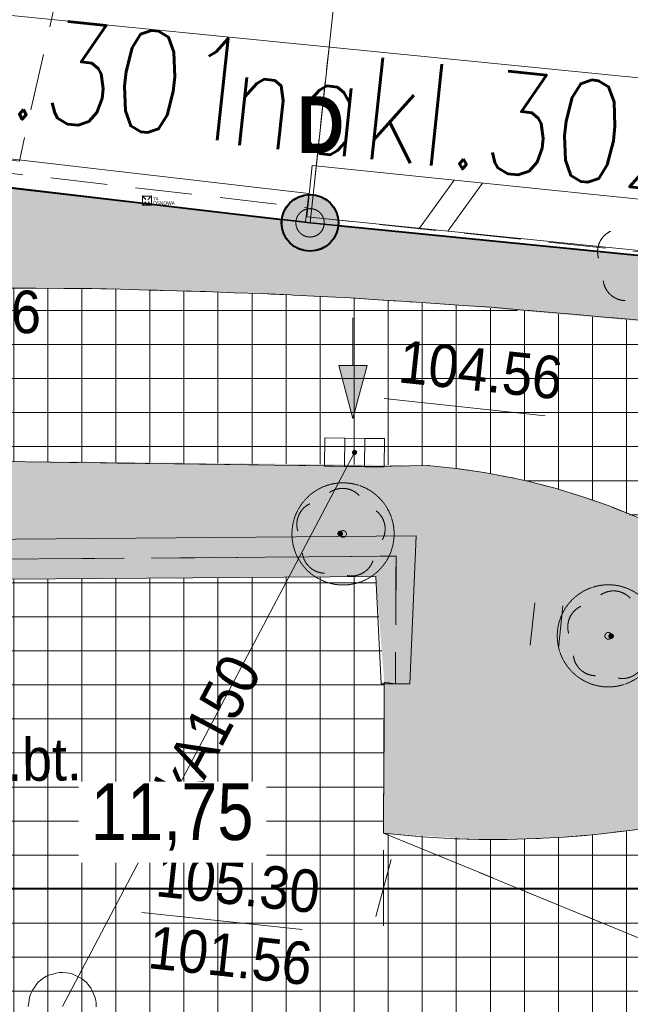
# Model space of a CAD drawing. Header units: millimetres. Extents: x -165388 to 921073, y -295343 to 494042.
# Tile 91 of 117: x 226906 to 237667, y 126370 to 143726. Entities that reach past the tile are written whole.
import ezdxf
from ezdxf.xclip import XClip

# ---------------------------------------------------------------- set-up
doc = ezdxf.new("R2010")
doc.units = ezdxf.units.MM
doc.header["$MEASUREMENT"] = 0
doc.header["$XCLIPFRAME"] = 0
for name, pattern in [('0.5_0.5', [1000, 500, -500]), ('1.0_0.5', [1500, 1000, -500]), ('1.5_0.5', [2000, 1500, -500]), ('DASHED2', [0.47625, 0.3175, -0.15875]), ('Krawędzie ukryte', [2250, 1750, -500]), ('mz1.0_0.5', [1500, 1000, -500]), ('Wipeout_Contour', [1000, 0, -1000])]:
    doc.linetypes.add(name, pattern=pattern)
for name, color, linetype, lineweight in [('20231207_mdcp_Kolska_2-4_6_0_Nr_pióra__1', 7, 'Continuous', 13), ('bg-woz-oz.6640.12006.2023.pge-1_rzut_5_202-punkt graniczny_Nr_pióra__7', 7, 'Continuous', 18), ('bg-woz-oz.6640.12006.2023.pge-1_rzut_5_219-działka ewidencyjna_Nr_pióra__7', 7, 'Continuous', 18), ('bg-woz-oz.6640.12006.2023.pge-1_rzut_5__PKIG-01 RAMKA_Nr_pióra__7', 7, 'Continuous', 18), ('bg-woz-oz.6640.12006.2023.pge-1_rzut_5_blok - kondygnacja podziemna_Nr_pióra__7', 7, 'Continuous', 18), ('bg-woz-oz.6640.12006.2023.pge-1_rzut_5_jezdnia-Atr17_Nr_pióra__7', 7, 'Continuous', 18), ('bg-woz-oz.6640.12006.2023.pge-1_rzut_5_jezdnia_Nr_pióra__7', 7, 'Continuous', 18), ('bg-woz-oz.6640.12006.2023.pge-1_rzut_5_kratka ściekowa (punkt)_Nr_pióra__7', 7, 'Continuous', 18), ('bg-woz-oz.6640.12006.2023.pge-1_rzut_5_krawężnik (linia)_Nr_pióra__7', 7, 'Continuous', 18), ('bg-woz-oz.6640.12006.2023.pge-1_rzut_5_murek oporowy (linia)_Nr_pióra__7', 7, 'Continuous', 18), ('bg-woz-oz.6640.12006.2023.pge-1_rzut_5_murek oporowy (powierzchnia)_Nr_pióra__7', 7, 'Continuous', 18), ('bg-woz-oz.6640.12006.2023.pge-1_rzut_5_punkt o określonej wysokości (sieć kanalizacyjna)-Atr2_Nr_pióra__7', 7, 'Continuous', 18), ('bg-woz-oz.6640.12006.2023.pge-1_rzut_5_punkt wysokościowy sztuczny-Atr2_Nr_pióra__7', 7, 'Continuous', 18), ('bg-woz-oz.6640.12006.2023.pge-1_rzut_5_trawnik (powierzchnia) - symbol_Nr_pióra__7', 7, 'Continuous', 18), ('bg-woz-oz.6640.12006.2023.pge-1_rzut_5_trawnik (powierzchnia)_Nr_pióra__7', 7, 'Continuous', 18), ('Zagospodarowanie - Ogólne_Nr_pióra__60', 230, 'Continuous', 40), ('ZD_INNE_Nr_pióra__80', 3, 'Continuous', 20)]:
    doc.layers.add(name, color=color, linetype=linetype, lineweight=lineweight)
for name, color, linetype, lineweight, true_color in [('bg-woz-oz.6640.12006.2023.pge-1_rzut_5_-PKIG-018-leicatrans2-punkty-osnowy_Nr_pióra__3', 7, 'Continuous', 18, 0x959595), ('bg-woz-oz.6640.12006.2023.pge-1_rzut_5_218-kontur użytku gruntowego_Nr_pióra__3', 7, 'Continuous', 18, 0x959595), ('bg-woz-oz.6640.12006.2023.pge-1_rzut_5_drzewo liściaste (punkt)_Nr_pióra__94', 7, 'Continuous', 18, 0x4b4b4b), ('bg-woz-oz.6640.12006.2023.pge-1_rzut_5_drzewo liściaste_Nr_pióra__94', 7, 'Continuous', 18, 0x4b4b4b), ('bg-woz-oz.6640.12006.2023.pge-1_rzut_5_komora podziemna - przewód kanalizacyjny (powierzchnia)_Nr_pióra__34', 7, 'Continuous', 18, 0x4b4b4b), ('bg-woz-oz.6640.12006.2023.pge-1_rzut_5_przewód kanalizacyjny (linia)-Atr1_Nr_pióra__34', 7, 'Continuous', 18, 0x4b4b4b), ('bg-woz-oz.6640.12006.2023.pge-1_rzut_5_przewód kanalizacyjny (linia)_Nr_pióra__34', 7, 'Continuous', 18, 0x4b4b4b), ('bg-woz-oz.6640.12006.2023.pge-1_rzut_5_punkt o określonej wysokości (sieć kanalizacyjna)-Atr2_Nr_pióra__34', 7, 'Continuous', 18, 0x4b4b4b), ('bg-woz-oz.6640.12006.2023.pge-1_rzut_5_punkt o określonej wysokości (sieć kanalizacyjna)-Atr3_Nr_pióra__34', 7, 'Continuous', 18, 0x4b4b4b), ('Zagospodarowanie - Ogólne_Nr_pióra__24', 7, 'Continuous', 20, 0x029e21), ('Zagospodarowanie - Ogólne_Nr_pióra__8', 7, 'Continuous', 35, 0xa80f02), ('ZD_DIM_Nr_pióra__48', 7, 'Continuous', 13, 0xa80f02), ('ZD_INNE_Nr_pióra__4', 7, 'Continuous', 20, 0x029e21), ('ZD_UTWARDZENIA_Nr_pióra__170', 7, 'Continuous', 13, 0x9f9f00), ('ZD_UTWARDZENIA_Nr_pióra__202', 7, 'Continuous', 0, 0xe8e8e8)]:
    doc.layers.add(name, color=color, linetype=linetype, lineweight=lineweight, true_color=true_color)
for name, color, linetype in [('bg-woz-oz.6640.12006.2023.pge-1_rzut_5__PKIG-01 RAMKA', 7, 'Continuous'), ('bg-woz-oz.6640.12006.2023.pge-1_rzut_5_drzewo liściaste (punkt)', 7, 'Continuous'), ('bg-woz-oz.6640.12006.2023.pge-1_rzut_5_punkt o określonej wysokości (sieć kanalizacyjna)', 7, 'Continuous'), ('INW_GEO', 7, 'Continuous'), ('Zagospodarowanie - Ogólne', 7, 'Continuous'), ('ZD_DIM', 7, 'Continuous'), ('ZD_INNE', 7, 'Continuous')]:
    doc.layers.add(name, color=color, linetype=linetype)
doc.styles.add('GENERATED_STYLE_1', font='txt')
doc.styles.add('GENERATED_STYLE_2', font='RomanS.shx')
doc.styles.add('GENERATED_STYLE_4', font='txt')
doc.styles.add('GENERATED_STYLE_5', font='txt')
doc.linetypes.add('450-500k', pattern='A,0,[2,A.01.1_PROJEKT_ZAGOSPODAROWANIA_DZIAŁKI1.Shx,S=39.68254,R=0,X=0,Y=0],-5000,0', length=5000)
doc.linetypes.add('Przerywana kółkami', pattern='A,0,[5,A.01.1_PROJEKT_ZAGOSPODAROWANIA_DZIAŁKI1.Shx,S=28.769841,R=0,X=0,Y=0],-3625,0', length=3625)
doc.dimstyles.new('GENERATED_STYLE__1', dxfattribs={"dimtxt": 1000, "dimasz": 678.571429, "dimexe": 0.18, "dimexo": 20, "dimgap": 0.09, "dimtad": 1, "dimtih": 1, "dimtoh": 1, "dimlfac": 0.001, "dimzin": 0, "dimdsep": 46, "dimtxsty": 'GENERATED_STYLE_4', "dimblk": 'ARROWHEAD_17', "dimblk1": 'ARROWHEAD_17', "dimblk2": 'ARROWHEAD_17', "dimcen": 0.09, "dimclrd": 256, "dimclre": 256, "dimclrt": 256, "dimadec": 0, "dimazin": 0, "dimtfac": 1, "dimtdec": 4, "dimtmove": 0, "dimatfit": 3, "dimfxl": 0, "dimtolj": 1, "dimtzin": 0, "dimarcsym": 0})
doc.dimstyles.new('GENERATED_STYLE__2', dxfattribs={"dimtxt": 1000, "dimasz": 678.571429, "dimexe": 0.18, "dimexo": 20, "dimgap": 0.09, "dimtad": 1, "dimlfac": 0.001, "dimzin": 0, "dimdsep": 46, "dimtxsty": 'GENERATED_STYLE_4', "dimblk": 'ARROWHEAD_17', "dimblk1": 'ARROWHEAD_17', "dimblk2": 'ARROWHEAD_17', "dimcen": 0.09, "dimclrd": 256, "dimclre": 256, "dimclrt": 256, "dimadec": 0, "dimazin": 0, "dimtfac": 1, "dimtdec": 4, "dimtmove": 0, "dimatfit": 3, "dimfxl": 0, "dimtolj": 1, "dimtzin": 0, "dimarcsym": 0})
doc.dimstyles.new('GENERATED_STYLE__4', dxfattribs={"dimtxt": 1000, "dimasz": 678.571429, "dimexe": 0.18, "dimexo": 20, "dimgap": 0.09, "dimtad": 1, "dimtih": 1, "dimtoh": 1, "dimlfac": 0.001, "dimzin": 0, "dimdsep": 46, "dimtxsty": 'GENERATED_STYLE_4', "dimblk": 'ARROWHEAD_17', "dimblk1": 'ARROWHEAD_17', "dimblk2": 'ARROWHEAD_17', "dimcen": 0.09, "dimclrd": 256, "dimclre": 256, "dimclrt": 256, "dimadec": 0, "dimazin": 0, "dimtfac": 1, "dimtdec": 4, "dimtmove": 2, "dimatfit": 3, "dimfxl": 0, "dimtolj": 1, "dimtzin": 0, "dimarcsym": 0})
picture_1 = doc.add_image_def('image1.tif', size_in_pixel=(4961, 3508))

# ---------------------------------------------------------------- blocks, each defined once
blk = doc.blocks.new('Rysunek_2_5', base_point=(-8071116842, -4961354755))
at = {"layer": 'bg-woz-oz.6640.12006.2023.pge-1_rzut_5__PKIG-01 RAMKA', "linetype": 'Continuous', "lineweight": 0, "true_color": 0xfefefe}
h = blk.add_hatch(dxfattribs=at)
h.set_pattern_fill('DOTS_0005', style=0, pattern_type=2)
h.set_pattern_definition([(83.9, (229147, 140537), (-14942, 9579), [0, -15875])])
h.paths.add_polyline_path([(228619, 143718), (228078, 138661), (232220, 138218), (232760, 143275)])
at = {"layer": 'bg-woz-oz.6640.12006.2023.pge-1_rzut_5_drzewo liściaste (punkt)', "linetype": 'Continuous', "lineweight": 0, "true_color": 0x4b4b4b}
for points in [[(232604, 134662, 1), (232505, 134672, 1)], [(237379, 132854, 1), (237280, 132865, 1)]]:
    blk.add_hatch(color=251, dxfattribs=at).paths.add_polyline_path(points)
at = {"layer": 'bg-woz-oz.6640.12006.2023.pge-1_rzut_5_punkt o określonej wysokości (sieć kanalizacyjna)', "linetype": 'Continuous', "lineweight": 0, "true_color": 0x4b4b4b}
blk.add_hatch(color=251, dxfattribs=at).paths.add_polyline_path([(232853, 136098, 1), (232763, 136099, 1)])
at = {"layer": 'bg-woz-oz.6640.12006.2023.pge-1_rzut_5_-PKIG-018-leicatrans2-punkty-osnowy_Nr_pióra__3', "linetype": 'Continuous'}
for p, q in [((229068, 140558), (229068, 140603)), ((229068, 140558), (229068, 140603)), ((229068, 140597), (229068, 140477)), ((229068, 140597), (229068, 140477)), ((229082, 140617), (229127, 140617)), ((229082, 140617), (229127, 140617)), ((229082, 140603), (229127, 140558)), ((229082, 140603), (229127, 140558)), ((229208, 140617), (229088, 140617)), ((229208, 140617), (229088, 140617)), ((229169, 140617), (229214, 140617)), ((229169, 140617), (229214, 140617)), ((229169, 140558), (229214, 140603)), ((229169, 140558), (229214, 140603)), ((229228, 140558), (229228, 140603)), ((229228, 140558), (229228, 140603)), ((229228, 140477), (229228, 140597)), ((229228, 140477), (229228, 140597)), ((229068, 140471), (229068, 140516)), ((229068, 140471), (229068, 140516)), ((229082, 140471), (229127, 140516)), ((229082, 140471), (229127, 140516)), ((229082, 140457), (229127, 140457)), ((229082, 140457), (229127, 140457)), ((229088, 140457), (229208, 140457)), ((229088, 140457), (229208, 140457)), ((229148, 140537), (229148, 140537)), ((229169, 140516), (229214, 140471)), ((229169, 140516), (229214, 140471)), ((229169, 140457), (229214, 140457)), ((229169, 140457), (229214, 140457)), ((229228, 140471), (229228, 140516)), ((229228, 140471), (229228, 140516))]:
    blk.add_line(p, q, dxfattribs=at)
for p in [(229068, 140617), (229228, 140617), (229068, 140457), (229228, 140457)]:
    blk.add_point(p, dxfattribs=at)
at = {"layer": 'bg-woz-oz.6640.12006.2023.pge-1_rzut_5_202-punkt graniczny_Nr_pióra__7', "linetype": 'Continuous'}
blk.add_circle((232023, 140145), 250, dxfattribs=at)
at = {"layer": 'bg-woz-oz.6640.12006.2023.pge-1_rzut_5_218-kontur użytku gruntowego_Nr_pióra__3', "linetype": '0.5_0.5', "flags": 128}
for points in [[(232800, 147323), (232023, 140145)], [(232023, 140145), (232800, 147323)], [(232023, 140145), (200632, 143780)], [(200632, 143780), (232023, 140145)], [(232023, 140145), (250702, 138290)], [(250702, 138290), (232023, 140145)]]:
    blk.add_lwpolyline(points, dxfattribs=at)
at = {"layer": 'bg-woz-oz.6640.12006.2023.pge-1_rzut_5_219-działka ewidencyjna_Nr_pióra__7', "linetype": 'Continuous', "flags": 128}
for points in [[(232023, 140145), (232800, 147323)], [(232023, 140145), (200632, 143780)], [(250702, 138290), (232023, 140145)]]:
    blk.add_lwpolyline(points, dxfattribs=at)
at = {"layer": 'bg-woz-oz.6640.12006.2023.pge-1_rzut_5__PKIG-01 RAMKA_Nr_pióra__7', "linetype": 'Continuous'}
blk.add_line((229147, 140537), (229147, 140537), dxfattribs=at)
at = {"layer": 'bg-woz-oz.6640.12006.2023.pge-1_rzut_5_blok - kondygnacja podziemna_Nr_pióra__7', "linetype": '1.0_0.5', "flags": 128}
blk.add_lwpolyline([(217038, 182406), (206526, 157150), (207135, 157014), (205886, 154080), (203891, 145292), (216273, 142481), (226900, 141235), (228729, 149316), (234297, 148058), (236863, 159369), (240997, 158435), (242027, 162046), (245249, 176294), (230839, 179423), (224666, 180756), (221571, 181439), (218275, 182123)], close=True, dxfattribs=at)
at = {"layer": 'bg-woz-oz.6640.12006.2023.pge-1_rzut_5_drzewo liściaste (punkt)_Nr_pióra__94', "linetype": 'Continuous'}
for centre, start, end in [((232597, 135065), 43.1738, 124.6298), ((232190, 134831), 115.2098, 196.4498), ((232946, 134750), 331.3538, 52.5938), ((232286, 134370), 187.1228, 268.7728), ((232754, 134320), 259.0308, 340.6808), ((237372, 133257), 43.1738, 124.6298), ((236965, 133023), 115.2098, 196.4498), ((237061, 132562), 187.1228, 268.7728), ((237529, 132513), 259.0308, 340.6808)]:
    blk.add_arc(centre, 400, start, end, dxfattribs=at)
at = {"layer": 'bg-woz-oz.6640.12006.2023.pge-1_rzut_5_drzewo liściaste_Nr_pióra__94', "linetype": 'Continuous'}
for centre, start, end in [((237490, 139635), 115.2098, 196.4498), ((237587, 139174), 187.1228, 268.7728)]:
    blk.add_arc(centre, 400, start, end, dxfattribs=at)
at = {"layer": 'bg-woz-oz.6640.12006.2023.pge-1_rzut_5_jezdnia_Nr_pióra__7', "linetype": '1.5_0.5', "flags": 128}
for points in [[(233497, 129367), (233318, 129386), (241651, 125962), (242922, 125242), (230534, 125259), (230540, 124373), (242970, 124372), (242987, 122560), (230546, 122552), (230547, 121717), (244374, 121698), (244383, 124704), (250519, 124712), (250871, 124715), (250644, 128430), (249146, 128530), (246843, 128907), (245876, 129171), (245575, 129273), (245735, 129447), (245988, 129752), (246224, 130079), (246433, 130429), (246611, 130782), (246761, 131148), (246883, 131537), (246964, 131921), (247027, 132316), (247049, 132716), (247042, 133119), (247004, 133516), (246936, 133915), (246836, 134298), (246705, 134674), (246634, 134852), (246461, 135213), (246258, 135567), (246031, 135892), (245782, 136201), (245502, 136492), (245208, 136755), (244881, 136991), (244542, 137208), (244190, 137396), (243825, 137556), (243447, 137687), (243066, 137788), (242679, 137840), (242184, 137913), (241688, 137976), (241193, 138049), (240695, 138102), (240199, 138165), (239703, 138228), (239206, 138281), (238709, 138334), (238212, 138387), (237715, 138440), (237216, 138483), (236718, 138527), (236220, 138570), (235722, 138613), (235223, 138656), (234724, 138689), (234225, 138723), (233726, 138756), (233226, 138789), (232727, 138822), (232227, 138846), (231726, 138869), (231677, 138874), (231176, 138898), (230685, 138910), (230184, 138933), (229683, 138946), (229181, 138960), (228680, 138973), (228179, 138986), (227686, 138989), (227184, 138992), (226681, 138996), (226179, 138999), (225686, 139001), (225183, 138995), (224679, 138988), (224185, 138981), (223682, 138974), (220638, 138817), (218130, 138401), (217892, 138436), (217428, 138616), (217027, 138911), (216822, 139154), (216597, 139590), (216499, 140083), (216566, 140991), (206443, 142163), (205896, 137133), (206187, 132898), (219027, 135509), (221037, 135867), (222619, 135990), (233144, 135851), (234101, 135870), (234598, 135817), (235093, 135744), (235586, 135651), (235861, 135591), (236341, 135469), (236828, 135317), (237293, 135156), (237756, 134966), (238168, 134781), (238606, 134544), (239006, 134239), (239349, 133881), (239627, 133469), (239694, 133341), (239886, 132878), (239995, 132394), (240027, 131938), (240023, 131435), (239912, 130955), (239764, 130608), (239479, 130196), (239120, 129852), (238692, 129607), (238200, 129518), (237708, 129440), (237210, 129383), (236995, 129355), (236499, 129318), (236003, 129290), (235498, 129274), (234996, 129277), (234494, 129291), (233995, 129324)], [(221514, 131955), (221646, 131971), (221570, 129374), (224882, 125923), (224891, 125439), (224718, 125417), (224724, 121716), (230556, 121706), (230537, 125479), (230539, 125972), (241651, 125962), (233318, 129386), (233331, 132050), (233529, 132019), (233538, 134270), (221530, 134176)]]:
    blk.add_lwpolyline(points, close=True, dxfattribs=at)
at = {"layer": 'bg-woz-oz.6640.12006.2023.pge-1_rzut_5_komora podziemna - przewód kanalizacyjny (powierzchnia)_Nr_pióra__34', "linetype": 'Continuous', "flags": 128}
blk.add_lwpolyline([(227058, 126334), (227065, 126394), (227071, 126453), (227087, 126512), (227102, 126560), (227129, 126618), (227164, 126665), (227199, 126711), (227234, 126758), (227278, 126793), (227322, 126829), (227376, 126863), (227429, 126888), (227491, 126901), (227543, 126916), (227605, 126929), (227665, 126933), (227725, 126926), (227775, 126921), (227833, 126905), (227891, 126879), (227938, 126853), (227996, 126827), (228042, 126792), (228088, 126747), (228123, 126703), (228159, 126659), (228183, 126606), (228208, 126553), (228232, 126500), (228246, 126438), (228251, 126388), (228254, 126327)], dxfattribs=at)
at = {"layer": 'bg-woz-oz.6640.12006.2023.pge-1_rzut_5_kratka ściekowa (punkt)_Nr_pióra__7', "linetype": 'Continuous'}
for p, q in [((232280, 135854), (232286, 136354)), ((232286, 136354), (232636, 136350)), ((232630, 135850), (232636, 136350)), ((232636, 136350), (232986, 136346)), ((232980, 135846), (232986, 136346)), ((232986, 136346), (233336, 136342)), ((233330, 135842), (233336, 136342)), ((232280, 135854), (232630, 135850)), ((232630, 135850), (232980, 135846)), ((232980, 135846), (233330, 135842))]:
    blk.add_line(p, q, dxfattribs=at)
at = {"layer": 'bg-woz-oz.6640.12006.2023.pge-1_rzut_5_krawężnik (linia)_Nr_pióra__7', "linetype": 'Continuous', "flags": 128}
for points in [[(226681, 138996), (227184, 138992), (227686, 138989), (228179, 138986), (228680, 138973), (229181, 138960), (229683, 138946), (230184, 138933), (230685, 138910), (231176, 138898), (231677, 138874), (231726, 138869), (232227, 138846), (232727, 138822), (233226, 138789), (233726, 138756), (234225, 138723), (234724, 138689), (235223, 138656), (235722, 138613), (236220, 138570), (236718, 138527), (237216, 138483), (237715, 138440)], [(206187, 132898), (219027, 135509), (221037, 135867), (222619, 135990), (233144, 135851), (234101, 135870), (234598, 135817), (235093, 135744), (235586, 135651), (235861, 135591), (236341, 135469), (236828, 135317), (237293, 135156), (237756, 134966)], [(237708, 129440), (237210, 129383), (236995, 129355), (236499, 129318), (236003, 129290), (235498, 129274), (234996, 129277), (234494, 129291), (233995, 129324), (233497, 129367), (233318, 129386), (233331, 132050), (233529, 132019)]]:
    blk.add_lwpolyline(points, dxfattribs=at)
at = {"layer": 'bg-woz-oz.6640.12006.2023.pge-1_rzut_5_murek oporowy (linia)_Nr_pióra__7', "linetype": 'Continuous'}
for p, q in [((232000, 140660), (231972, 140412)), ((233779, 132018), (233529, 132019))]:
    blk.add_line(p, q, dxfattribs=at)
at = {"layer": 'bg-woz-oz.6640.12006.2023.pge-1_rzut_5_murek oporowy (linia)_Nr_pióra__7', "linetype": '450-500k'}
for p, q in [((231943, 140163), (231972, 140412)), ((233279, 132020), (233529, 132019))]:
    blk.add_line(p, q, dxfattribs=at)
at = {"layer": 'bg-woz-oz.6640.12006.2023.pge-1_rzut_5_murek oporowy (linia)_Nr_pióra__7', "linetype": 'Continuous', "flags": 128}
for points in [[(232000, 140660), (217815, 142306), (200779, 144287)], [(233779, 132018), (233895, 134629), (221181, 134524), (221264, 131956)]]:
    blk.add_lwpolyline(points, dxfattribs=at)
at = {"layer": 'bg-woz-oz.6640.12006.2023.pge-1_rzut_5_murek oporowy (linia)_Nr_pióra__7', "linetype": '450-500k', "flags": 128}
for points in [[(231943, 140163), (217757, 141810), (200721, 143791)], [(233279, 132020), (233181, 133912), (221879, 133827), (221764, 131953)]]:
    blk.add_lwpolyline(points, dxfattribs=at)
at = {"layer": 'bg-woz-oz.6640.12006.2023.pge-1_rzut_5_murek oporowy (powierzchnia)_Nr_pióra__7', "linetype": 'Continuous', "flags": 128}
blk.add_lwpolyline([(250738, 138346), (250832, 139221), (232061, 141156), (231964, 140251)], close=True, dxfattribs=at)
blk.add_lwpolyline([(250738, 138346), (250832, 139221), (232061, 141156), (231964, 140251)], close=True, dxfattribs=at)
for points in [[(234565, 140898), (233954, 140050)], [(235061, 140847), (234452, 139999)]]:
    blk.add_lwpolyline(points, dxfattribs=at)
at = {"layer": 'bg-woz-oz.6640.12006.2023.pge-1_rzut_5_przewód kanalizacyjny (linia)_Nr_pióra__34', "linetype": 'Continuous', "flags": 128}
blk.add_lwpolyline([(232808, 136098), (227661, 126330)], dxfattribs=at)
at = {"layer": 'bg-woz-oz.6640.12006.2023.pge-1_rzut_5_punkt o określonej wysokości (sieć kanalizacyjna)-Atr2_Nr_pióra__7', "linetype": 'Continuous', "flags": 128}
for points in [[(233332, 137048), (236164, 136745)], [(229056, 127991), (231882, 127689)]]:
    blk.add_lwpolyline(points, dxfattribs=at)
at = {"layer": 'bg-woz-oz.6640.12006.2023.pge-1_rzut_5_trawnik (powierzchnia) - symbol_Nr_pióra__7', "linetype": 'Continuous'}
for p, q in [((235903, 132699), (235983, 133445)), ((236401, 132646), (236480, 133392))]:
    blk.add_line(p, q, dxfattribs=at)
at = {"layer": 'bg-woz-oz.6640.12006.2023.pge-1_rzut_5_trawnik (powierzchnia)_Nr_pióra__7', "linetype": 'mz1.0_0.5', "flags": 128}
for points in [[(202708, 142593), (202188, 137821), (202215, 137325), (202316, 137043), (202594, 136631), (202976, 136349), (203426, 136140), (203917, 136027), (204137, 136014), (204635, 136061), (205218, 136250), (205613, 136560), (205860, 136986), (205896, 137133), (206443, 142163), (216566, 140991), (216499, 140083), (216597, 139590), (216822, 139154), (217027, 138911), (217428, 138616), (217892, 138436), (218130, 138401), (220638, 138817), (223682, 138974), (224185, 138981), (224679, 138988), (225183, 138995), (225686, 139001), (226179, 138999), (226681, 138996), (227184, 138992), (227686, 138989), (228179, 138986), (228680, 138973), (229181, 138960), (229683, 138946), (230184, 138933), (230685, 138910), (231176, 138898), (231677, 138874), (231726, 138869), (232227, 138846), (232727, 138822), (233226, 138789), (233726, 138756), (234225, 138723), (234724, 138689), (235223, 138656), (235722, 138613), (236220, 138570), (236718, 138527), (237216, 138483), (237715, 138440), (238212, 138387), (238709, 138334), (239206, 138281), (239703, 138228), (239803, 138217), (239847, 138916), (240809, 138784), (241967, 138519), (243028, 138285), (243966, 137933), (244313, 137796), (244581, 137666), (244847, 137517), (245103, 137369), (245345, 137193), (245513, 137064), (245754, 136877), (245974, 136673), (246182, 136460), (246380, 136237), (246566, 136006), (246782, 135671), (246975, 135319), (247137, 134950), (247278, 134572), (247388, 134189), (247467, 133798), (247525, 133400), (247553, 133004), (247548, 132673), (247525, 132273), (247473, 131877), (247380, 131484), (247269, 131104), (247138, 130726), (246969, 130362), (246780, 130010), (246563, 129671), (246457, 129521), (247706, 129257), (250624, 128895), (250826, 128904), (250757, 134191), (250702, 138290), (231964, 140251), (231972, 140412), (217786, 142058), (202310, 143862)], [(206187, 132898), (205777, 132821), (205307, 132660), (204945, 132468), (204542, 132179), (204290, 131894), (204052, 131457), (204010, 131341), (203927, 130847), (203964, 130350), (204107, 130083), (204428, 129707), (204540, 129625), (204979, 129397), (205473, 129314), (221570, 129374), (221646, 131971), (221514, 131955), (221530, 134176), (233538, 134270), (233529, 132019), (233331, 132050), (233318, 129386), (233497, 129367), (233995, 129324), (234494, 129291), (234996, 129277), (235498, 129274), (236003, 129290), (236499, 129318), (236995, 129355), (237210, 129383), (237708, 129440), (238200, 129518), (238692, 129607), (239120, 129852), (239479, 130196), (239764, 130608), (239912, 130955), (240023, 131435), (240027, 131938), (239995, 132394), (239886, 132878), (239694, 133341), (239627, 133469), (239349, 133881), (239006, 134239), (238606, 134544), (238168, 134781), (237756, 134966), (237293, 135156), (236828, 135317), (236341, 135469), (235861, 135591), (235586, 135651), (235093, 135744), (234598, 135817), (234101, 135870), (233144, 135851), (222619, 135990), (221037, 135867), (219027, 135509)]]:
    blk.add_lwpolyline(points, close=True, dxfattribs=at)
at = {"layer": 'bg-woz-oz.6640.12006.2023.pge-1_rzut_5_-PKIG-018-leicatrans2-punkty-osnowy_Nr_pióra__3', "linetype": 'Continuous', "char_height": 60, "attachment_point": 7, "rotation": 359.9883, "style": 'GENERATED_STYLE_1'}
for s, insert in [('\\A1;{\\fArial|b0|i0|c238|p38;74}', (229257, 140542)), ('\\A1;{\\fArial|b0|i0|c238|p38;OSNOWA}', (229257, 140461))]:
    blk.add_mtext(s, dxfattribs=dict(at, insert=insert))
at = {"layer": 'bg-woz-oz.6640.12006.2023.pge-1_rzut_5__PKIG-01 RAMKA_Nr_pióra__7', "linetype": 'Continuous', "char_height": 1800, "attachment_point": 7, "rotation": 353.9018, "style": 'GENERATED_STYLE_2'}
for s, insert in [('\\A1;{\\W0.800000x;\\FRomanS.shx;nakl.301}', (222779, 142417)), ('\\A1;{\\W0.800000x;\\FRomanS.shx;nakl.302}', (230536, 141542))]:
    blk.add_mtext(s, dxfattribs=dict(at, insert=insert))
at = {"layer": 'bg-woz-oz.6640.12006.2023.pge-1_rzut_5_jezdnia-Atr17_Nr_pióra__7', "linetype": 'Continuous', "insert": (226483, 130079), "char_height": 750, "attachment_point": 7, "rotation": 0.4528, "style": 'GENERATED_STYLE_1'}
blk.add_mtext('\\A1;{\\W0.900000x;\\fArial|b0|i0|c238|p38;j.bt.}', dxfattribs=at)
at = {"layer": 'bg-woz-oz.6640.12006.2023.pge-1_rzut_5_przewód kanalizacyjny (linia)-Atr1_Nr_pióra__34', "linetype": 'Continuous', "insert": (229613, 130063), "char_height": 750, "attachment_point": 4, "rotation": 62.1918, "style": 'GENERATED_STYLE_1'}
blk.add_mtext('\\A1;{\\W0.900000x;\\fArial|b0|i0|c238|p38;kA150}', dxfattribs=at)
at = {"layer": 'bg-woz-oz.6640.12006.2023.pge-1_rzut_5_punkt o określonej wysokości (sieć kanalizacyjna)-Atr2_Nr_pióra__34', "linetype": 'Continuous', "char_height": 750, "attachment_point": 7, "rotation": 353.9018, "style": 'GENERATED_STYLE_1'}
for s, insert in [('\\A1;{\\W0.900000x;\\fArial|b0|i0|c238|p38;104.56}', (233555, 137326)), ('\\A1;{\\W0.900000x;\\fArial|b0|i0|c238|p38;105.30}', (229279, 128268))]:
    blk.add_mtext(s, dxfattribs=dict(at, insert=insert))
at = {"layer": 'bg-woz-oz.6640.12006.2023.pge-1_rzut_5_punkt o określonej wysokości (sieć kanalizacyjna)-Atr3_Nr_pióra__34', "linetype": 'Continuous', "insert": (229144, 127000), "char_height": 750, "attachment_point": 7, "rotation": 353.9018, "style": 'GENERATED_STYLE_1'}
blk.add_mtext('\\A1;{\\W0.900000x;\\fArial|b0|i0|c238|p38;101.56}', dxfattribs=at)
at = {"layer": 'bg-woz-oz.6640.12006.2023.pge-1_rzut_5_punkt wysokościowy sztuczny-Atr2_Nr_pióra__7', "linetype": 'Continuous', "insert": (224398, 138176), "char_height": 750, "attachment_point": 7, "rotation": 0.3028, "style": 'GENERATED_STYLE_1'}
blk.add_mtext('\\A1;{\\W0.900000x;\\fArial|b0|i0|c238|p38;104.76}', dxfattribs=at)
blk = doc.blocks.new('Rysunek_3_6', base_point=(188222, 121799))
at = {"layer": '20231207_mdcp_Kolska_2-4_6_0_Nr_pióra__1'}
image = blk.add_image(picture_1, insert=(75928, 59123), size_in_units=(210000, 148500), rotation=-6.09824, dxfattribs=at)
image.set_boundary_path([(-0.5, -0.5), (4960.5, 3507.5)])
blk = doc.blocks.new('Drzewo rzut 19')
at = {"layer": 'Zagospodarowanie - Ogólne_Nr_pióra__24', "linetype": 'DASHED2'}
for radius in [900, 60]:
    blk.add_circle((0, 0), radius, dxfattribs=at)
blk = doc.blocks.new('Linia_9', base_point=(232778, 138472))
at = {"layer": 'ZD_INNE_Nr_pióra__4', "linetype": 'Continuous'}
blk.add_hatch(color=256, dxfattribs=at).paths.add_polyline_path([(232778, 136695), (233028, 137628), (232528, 137628)])
for p, q in [((232778, 138472), (232778, 137628)), ((232778, 136695), (232528, 137628)), ((232528, 137628), (233028, 137628)), ((232778, 136695), (233028, 137628))]:
    blk.add_line(p, q, dxfattribs=at)
blk = doc.blocks.new('Linia_13', base_point=(175093, 146840))
at = {"layer": 'Zagospodarowanie - Ogólne_Nr_pióra__60', "linetype": 'Continuous'}
blk.add_hatch(color=256, dxfattribs=at).paths.add_polyline_path([(232523, 140145), (232485, 140336), (232377, 140498), (232215, 140606), (232023, 140645), (231832, 140606), (231670, 140498), (231561, 140336), (231523, 140145), (231561, 139953), (231670, 139791), (231832, 139683), (232023, 139645), (232215, 139683), (232377, 139791), (232485, 139953)])
blk.add_line((175093, 146840), (231527, 140203), dxfattribs=at)
blk.add_circle((232023, 140145), 500, dxfattribs=at)
blk = doc.blocks.new('Linia_18', base_point=(250702, 138290))
at = {"layer": 'Zagospodarowanie - Ogólne_Nr_pióra__60', "linetype": 'Continuous'}
blk.add_hatch(color=256, dxfattribs=at).paths.add_polyline_path([(232523, 140145), (232485, 140336), (232377, 140498), (232215, 140606), (232023, 140645), (231832, 140606), (231670, 140498), (231561, 140336), (231523, 140145), (231561, 139953), (231670, 139791), (231832, 139683), (232023, 139645), (232215, 139683), (232377, 139791), (232485, 139953)])
blk.add_line((250702, 138290), (232521, 140095), dxfattribs=at)
blk.add_circle((232023, 140145), 500, dxfattribs=at)
blk = doc.blocks.new('*D67')
at = {"layer": 'ZD_DIM_Nr_pióra__48', "linetype": 'Continuous'}
for p, q in [((175364, 149574), (175232, 148241)), ((175481, 149392), (175115, 148423)), ((175298, 148908), (174987, 148939)), ((251010, 141390), (175298, 148908)), ((251076, 142056), (250944, 140723)), ((250827, 140905), (251193, 141874)), ((251321, 141359), (251010, 141390))]:
    blk.add_line(p, q, dxfattribs=at)
at = {"color": 254, "linetype": 'Wipeout_Contour', "lineweight": 0, "ltscale": 1033331.837088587}
blk.add_wipeout([(211741, 145490), (214607, 145205), (214705, 146201), (211840, 146485)], dxfattribs=at).dxf.layer = 'ZD_DIM'
at = {"layer": 'ZD_DIM_Nr_pióra__48', "insert": (211741, 145490), "char_height": 1000, "attachment_point": 7, "rotation": 354.3291, "style": 'GENERATED_STYLE_4'}
blk.add_mtext('\\A1;{\\fArial Narrow|b0|i0|c238|p34;76,08}', dxfattribs=at)
blk = doc.blocks.new('ARROWHEAD_17')
at = {"color": 0, "linetype": 'Continuous', "lineweight": 0}
for p, q in [((-0.188, -0.7), (0.188, 0.7)), ((0, 0), (-1, 0))]:
    blk.add_line(p, q, dxfattribs=at)
blk = doc.blocks.new('*D73')
at = {"layer": 'ZD_DIM_Nr_pióra__48', "linetype": 'Continuous'}
for p, q in [((179209, 150827), (178941, 149827)), ((179075, 149657), (179075, 150997)), ((250568, 149827), (250836, 150827)), ((250702, 149657), (250702, 150997)), ((179075, 150327), (250702, 150327))]:
    blk.add_line(p, q, dxfattribs=at)
at = {"color": 254, "linetype": 'Wipeout_Contour', "lineweight": 0, "ltscale": 1046953.636759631}
blk.add_wipeout([(212329, 150527), (215209, 150527), (215209, 151527), (212329, 151527)], dxfattribs=at).dxf.layer = 'ZD_DIM'
at = {"layer": 'ZD_DIM_Nr_pióra__48', "insert": (212329, 150527), "char_height": 1000, "attachment_point": 7, "style": 'GENERATED_STYLE_4'}
blk.add_mtext('\\A1;{\\fArial Narrow|b0|i0|c238|p34;71,63}', dxfattribs=at)
at = {"color": 254, "linetype": 'Wipeout_Contour', "lineweight": 0, "ltscale": 1166423.812523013}
blk.add_wipeout([(248328, 150527), (250568, 150527), (250568, 151527), (248328, 151527)], dxfattribs=at).dxf.layer = 'ZD_DIM'
at = {"layer": 'ZD_DIM_Nr_pióra__48', "insert": (248328, 150527), "char_height": 1000, "attachment_point": 7, "style": 'GENERATED_STYLE_4'}
blk.add_mtext('\\A1;{\\fArial Narrow|b0|i0|c238|p34;0,26}', dxfattribs=at)
blk = doc.blocks.new('*D76')
at = {"layer": 'ZD_DIM_Nr_pióra__48', "linetype": 'Continuous'}
for p, q in [((224882, 151657), (224882, 152997)), ((230287, 151657), (230287, 152997)), ((225016, 152827), (224748, 151827)), ((230421, 152827), (230153, 151827)), ((224882, 152327), (230287, 152327))]:
    blk.add_line(p, q, dxfattribs=at)
at = {"color": 254, "linetype": 'Wipeout_Contour', "lineweight": 0, "ltscale": 1096996.425386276}
blk.add_wipeout([(226465, 152527), (228705, 152527), (228705, 153527), (226465, 153527)], dxfattribs=at).dxf.layer = 'ZD_DIM'
at = {"layer": 'ZD_DIM_Nr_pióra__48', "insert": (226465, 152527), "char_height": 1000, "attachment_point": 7, "style": 'GENERATED_STYLE_4'}
blk.add_mtext('\\A1;{\\fArial Narrow|b0|i0|c238|p34;5,40}', dxfattribs=at)
blk = doc.blocks.new('*D77')
at = {"layer": 'ZD_DIM_Nr_pióra__48', "linetype": 'Continuous'}
for p, q in [((230287, 151657), (230287, 152997)), ((250702, 151657), (250702, 152997)), ((230421, 152827), (230153, 151827)), ((250568, 151827), (250836, 152827)), ((230287, 152327), (250702, 152327)), ((250702, 152327), (251015, 152327))]:
    blk.add_line(p, q, dxfattribs=at)
at = {"color": 254, "linetype": 'Wipeout_Contour', "lineweight": 0, "ltscale": 1140215.176046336}
blk.add_wipeout([(239055, 152527), (241935, 152527), (241935, 153527), (239055, 153527)], dxfattribs=at).dxf.layer = 'ZD_DIM'
at = {"layer": 'ZD_DIM_Nr_pióra__48', "insert": (239055, 152527), "char_height": 1000, "attachment_point": 7, "style": 'GENERATED_STYLE_4'}
blk.add_mtext('\\A1;{\\fArial Narrow|b0|i0|c238|p34;20,41}', dxfattribs=at)
blk = doc.blocks.new('*D79')
at = {"layer": 'ZD_DIM_Nr_pióra__48', "linetype": 'Continuous'}
for p, q in [((221570, 127751), (221570, 129090)), ((233318, 127751), (233318, 129090)), ((221704, 128920), (221436, 127920)), ((233452, 128920), (233184, 127920)), ((221570, 128420), (233318, 128420))]:
    blk.add_line(p, q, dxfattribs=at)
at = {"color": 254, "linetype": 'Wipeout_Contour', "lineweight": 0, "ltscale": 1054576.141096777}
blk.add_wipeout([(227946, 128866), (231254, 128866), (231254, 130295), (227946, 130295)], dxfattribs=at).dxf.layer = 'ZD_DIM'
at = {"layer": 'ZD_DIM_Nr_pióra__48', "insert": (228160, 129080), "char_height": 1000, "attachment_point": 7, "style": 'GENERATED_STYLE_4'}
blk.add_mtext('\\A1;{\\fArial Narrow|b0|i0|c238|p34;11,75}', dxfattribs=at)
blk = doc.blocks.new('*D80')
at = {"layer": 'ZD_DIM_Nr_pióra__48', "linetype": 'Continuous'}
for p, q in [((233318, 127751), (233318, 129090)), ((250816, 127751), (250816, 129090)), ((233452, 128920), (233184, 127920)), ((250682, 127920), (250950, 128920)), ((233318, 128420), (250816, 128420)), ((250816, 128420), (251129, 128420))]:
    blk.add_line(p, q, dxfattribs=at)
at = {"color": 254, "linetype": 'Wipeout_Contour', "lineweight": 0, "ltscale": 1097409.155662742}
blk.add_wipeout([(240627, 128620), (243507, 128620), (243507, 129620), (240627, 129620)], dxfattribs=at).dxf.layer = 'ZD_DIM'
at = {"layer": 'ZD_DIM_Nr_pióra__48', "insert": (240627, 128620), "char_height": 1000, "attachment_point": 7, "style": 'GENERATED_STYLE_4'}
blk.add_mtext('\\A1;{\\fArial Narrow|b0|i0|c238|p34;17,50}', dxfattribs=at)

msp = doc.modelspace()

# ---------------------------------------------------------------- hatches: boundary and pattern name
at = {"layer": 'ZD_UTWARDZENIA_Nr_pióra__170', "linetype": 'Continuous', "lineweight": 0, "true_color": 0x272700}
h = msp.add_hatch(color=38, dxfattribs=at)
h.paths.add_polyline_path([(232023.429, 140144.557), (175092.593, 146840.409), (166880.642, 125703.183), (166082.524, 103924.73), (167814.055, 103905.918), (168017.667, 106976.422), (167998.981, 109199.769, -0.014053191), (167995.619, 120042.703), (168426.884, 123043.871), (169509.273, 127715.32), (174548.619, 141435.744), (175211.572, 143247.438), (179184.39, 142591.681), (178732.941, 139401.588), (180911.61, 139178.88), (180859.259, 138500.603), (190122.269, 137470.733), (190767.319, 143979.037), (202707.615, 142592.732), (202210.1, 138026.1, 0.411558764), (203426.172, 136139.882, 0.418188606), (205859.844, 136986.134), (206443.151, 142163.464), (208868.804, 141882.623), (216565.927, 140991.454), (216510.559, 140239.294, 0.500317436), (218648.767, 138486.769), (220696.845, 138819.614), (223726.628, 138969.305, -0.023335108), (234428.22, 138709.112), (238539.152, 138352.227), (242678.857, 137839.55, -0.619626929), (245575.233, 129273.384, 0.05909041), (250644.333, 128430.104), (250835.988, 125281.978), (250702.086, 138289.762)])
h.paths.add_polyline_path([(181918.228, 145282.949), (181397.364, 138943.857), (189677.405, 138023.275), (190337.402, 144324.865)], flags=0)
msp.add_hatch(color=38, dxfattribs=at).paths.add_polyline_path([(203926.697, 130846.757, 0.420428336), (205472.6, 129313.856), (218590.841, 129362.954), (218590.917, 129208.18), (218590.917, 129362.954), (221570.093, 129374.104), (221646.369, 131970.694), (221763.889, 131952.859), (221878.56, 133827.303), (233180.627, 133911.549), (233330.899, 132049.854), (233317.852, 129386.167), (234995.782, 129277.298, 0.000078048), (235001.152, 129277.196, 0.053991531), (238691.672, 129606.534, 0.171384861), (239806.191, 130706.865, 0.350731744), (238605.668, 134543.609, 0.104600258), (234101.048, 135869.654), (222764.023, 135988.212), (221036.891, 135867.493), (219027.429, 135508.936), (205776.938, 132821.373, 0.364218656)])
at = {"layer": 'ZD_UTWARDZENIA_Nr_pióra__202', "linetype": 'Continuous'}
h = msp.add_hatch(dxfattribs=at)
h.set_pattern_fill('Siatka_60x60', color=256, style=0, pattern_type=2)
h.set_pattern_definition([(0, (0, 0), (0, 600), []), (90, (0, 0), (-600, 0), [])])
h.paths.add_polyline_path([(167814.055, 103905.918), (168017.667, 106976.422), (167998.981, 109199.769, -0.014053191), (167995.619, 120042.703), (168426.884, 123043.871), (169509.273, 127715.32), (174548.619, 141435.744), (175211.572, 143247.438), (179184.39, 142591.681), (178732.941, 139401.588), (180911.61, 139178.88), (180859.259, 138500.603), (190122.269, 137470.733), (190767.319, 143979.037), (202707.615, 142592.732), (202210.1, 138026.1, 0.411558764), (203426.172, 136139.882, 0.418188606), (205859.844, 136986.134), (206443.151, 142163.464), (208868.804, 141882.623), (216565.927, 140991.454), (216510.559, 140239.294, 0.500317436), (218648.767, 138486.769), (220696.845, 138819.614), (223726.628, 138969.305, -0.023335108), (234428.22, 138709.112), (238539.152, 138352.227), (242678.857, 137839.55, -0.619626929), (245575.233, 129273.384, 0.05909041), (250644.333, 128430.104), (250872.457, 124682.938), (244383.084, 124704.174), (244373.691, 124709.242), (244373.691, 124704.174), (242922.295, 124704.174), (242922.295, 125242.436), (242922.295, 125492.319), (235001.152, 125502.647), (230533.907, 125508.472), (230287.106, 125478.772), (230297.472, 121716.381), (224974.323, 121716.126), (224967.525, 125417.795), (224890.851, 125439.061), (224882.182, 125935.475), (205474.113, 125929.612), (203551.956, 125933.037), (193985.45, 125904.885), (193988.424, 125462.064), (193738.339, 125458.109), (193746.79, 125013.753), (193750.349, 121680.244), (180420.216, 121676.021), (180413.242, 121994.581), (180236.939, 123733.148), (179909.657, 125658.814, 0.238336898), (175615.036, 123020.114, 0.11860309), (174980.654, 120000.419), (174962.483, 111274.718), (174946.977, 103828.427)])
h.paths.add_polyline_path([(205472.6, 129313.856), (221570.093, 129374.104), (221646.369, 131970.694), (221763.889, 131952.859), (221878.56, 133827.303), (233180.627, 133911.549), (233330.899, 132049.854), (233317.852, 129386.167), (234995.782, 129277.298, 0.054069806), (238691.672, 129606.534, 0.171384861), (239806.191, 130706.865, 0.350731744), (238605.668, 134543.609, 0.104600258), (234101.048, 135869.654), (222764.023, 135988.212), (221036.891, 135867.493), (219027.429, 135508.936), (205776.938, 132821.373, 0.364218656), (203926.697, 130846.757, 0.420428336)], flags=0)

# ---------------------------------------------------------------- linework, layer by layer
at = {"layer": 'Zagospodarowanie - Ogólne_Nr_pióra__8', "linetype": 'Przerywana kółkami'}
for p, q in [((200721.37, 143790.516), (232023.429, 140144.557)), ((232023.429, 140144.557), (250702.086, 138289.762))]:
    msp.add_line(p, q, dxfattribs=at)
at = {"layer": 'ZD_INNE_Nr_pióra__80', "linetype": 'Krawędzie ukryte'}
for p, q in [((175092.593, 146840.409), (232023.429, 140144.557)), ((232023.429, 140144.557), (250702.086, 138289.762))]:
    msp.add_line(p, q, dxfattribs=at)

# ---------------------------------------------------------------- block references
at = {"layer": 'INW_GEO', "color": 151, "linetype": 'Continuous', "lineweight": 13, "true_color": 0x80c2ff}
ref = msp.add_blockref('Rysunek_2_5', (-8071116841.926, -4961354754.727), dxfattribs=at)
XClip(ref).set_block_clipping_path([(-195425.9394250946, -263123.0086484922), (606609.6817159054, -348810.9449165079), (694192.2923495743, 470958.7517303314), (-107843.3287914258, 556646.6879983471)])
at = {"layer": 'Zagospodarowanie - Ogólne', "color": 230, "linetype": 'Continuous', "lineweight": 40}
for name, p in [('Linia_13', (175092.593, 146840.409)), ('Linia_18', (250702.086, 138289.762))]:
    msp.add_blockref(name, p, dxfattribs=at)
at = {"layer": 'Zagospodarowanie - Ogólne', "color": 252, "linetype": 'DASHED2', "lineweight": 13, "xscale": -1, "zscale": 1000, "rotation": 90}
for p in [(232604.266, 134661.827), (237279.836, 132864.957)]:
    msp.add_blockref('Drzewo rzut 19', p, dxfattribs=at)
at = {"layer": 'ZD_INNE', "color": 151, "linetype": 'Continuous', "lineweight": 13, "true_color": 0x80c2ff}
ref = msp.add_blockref('Rysunek_3_6', (188221.593, 121798.6), dxfattribs=at)
XClip(ref).set_block_clipping_path([(75928.0302199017, 59123.2504848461), (284739.4774660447, 36814.2388748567), (300515.1557528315, 184473.9502032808), (91703.7085066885, 206782.9618132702)])
at = {"layer": 'ZD_INNE', "color": 104, "linetype": 'Continuous', "lineweight": 20, "true_color": 0x029e21}
msp.add_blockref('Linia_9', (232777.7, 138471.772), dxfattribs=at)

# ---------------------------------------------------------------- texts
at = {"layer": 'Zagospodarowanie - Ogólne_Nr_pióra__60', "linetype": 'Continuous', "insert": (232209.697, 142376.274), "char_height": 1000, "attachment_point": 2, "style": 'GENERATED_STYLE_5'}
msp.add_mtext('\\A1;{\\fArial Narrow|b1|i0|c238|p34;D}', dxfattribs=at)

# ---------------------------------------------------------------- next in the draw order: dimensions: what is measured, and where the dimension line sits
at = {"layer": 'ZD_DIM', "color": 14, "linetype": 'Continuous', "lineweight": 13, "true_color": 0xa80f02}
dim = msp.add_linear_dim(base=(175297.885, 148907.796), p1=(250702.086, 138289.762), p2=(175092.593, 146840.409), angle=174.3291066, dimstyle='GENERATED_STYLE__2', dxfattribs=at)
dim.commit()
dim.dimension.update_dxf_attribs({"geometry": '*D67', "text_midpoint": (213491.451, 145818.609), "dimtype": 160, "text_rotation": 354.3291066})

# ---------------------------------------------------------------- next in the draw order: dimensions: what is measured, and where the dimension line sits
dim = msp.add_linear_dim(base=(250702.086, 150326.926), p1=(179075.086, 121675.595), p2=(250702.086, 138289.762), dimstyle='GENERATED_STYLE__1', dxfattribs=at)
dim.commit()
dim.dimension.update_dxf_attribs({"geometry": '*D73', "text_midpoint": (214038.291, 151026.926), "dimtype": 160})

# ---------------------------------------------------------------- next in the draw order: dimensions: what is measured, and where the dimension line sits
dim = msp.add_linear_dim(base=(230287.106, 152326.926), p1=(224882.182, 125935.475), p2=(230287.106, 125502.647), dimstyle='GENERATED_STYLE__1', dxfattribs=at)
dim.commit()
dim.dimension.update_dxf_attribs({"geometry": '*D76', "text_midpoint": (227794.929, 153026.926), "dimtype": 160})

# ---------------------------------------------------------------- next in the draw order: dimensions: what is measured, and where the dimension line sits
dim = msp.add_linear_dim(base=(250702.086, 152326.926), p1=(230287.106, 125502.647), p2=(250702.086, 150742.485), dimstyle='GENERATED_STYLE__1', dxfattribs=at)
dim.commit()
dim.dimension.update_dxf_attribs({"geometry": '*D77', "text_midpoint": (240764.306, 153026.926), "dimtype": 160})

# ---------------------------------------------------------------- next in the draw order: dimensions: what is measured, and where the dimension line sits
dim = msp.add_linear_dim(base=(233317.852, 128420.408), p1=(221570.093, 129374.104), p2=(233317.852, 129386.167), dimstyle='GENERATED_STYLE__4', dxfattribs=at)
dim.commit()
dim.dimension.update_dxf_attribs({"geometry": '*D79', "text_midpoint": (229819.231, 129580.32), "dimtype": 160})

# ---------------------------------------------------------------- next in the draw order: dimensions: what is measured, and where the dimension line sits
dim = msp.add_linear_dim(base=(250816.201, 128420.408), p1=(233317.852, 129386.167), p2=(250816.201, 127204.17), dimstyle='GENERATED_STYLE__1', dxfattribs=at)
dim.commit()
dim.dimension.update_dxf_attribs({"geometry": '*D80', "text_midpoint": (242336.737, 129120.408), "dimtype": 160})

doc.saveas('drawing.dxf')
